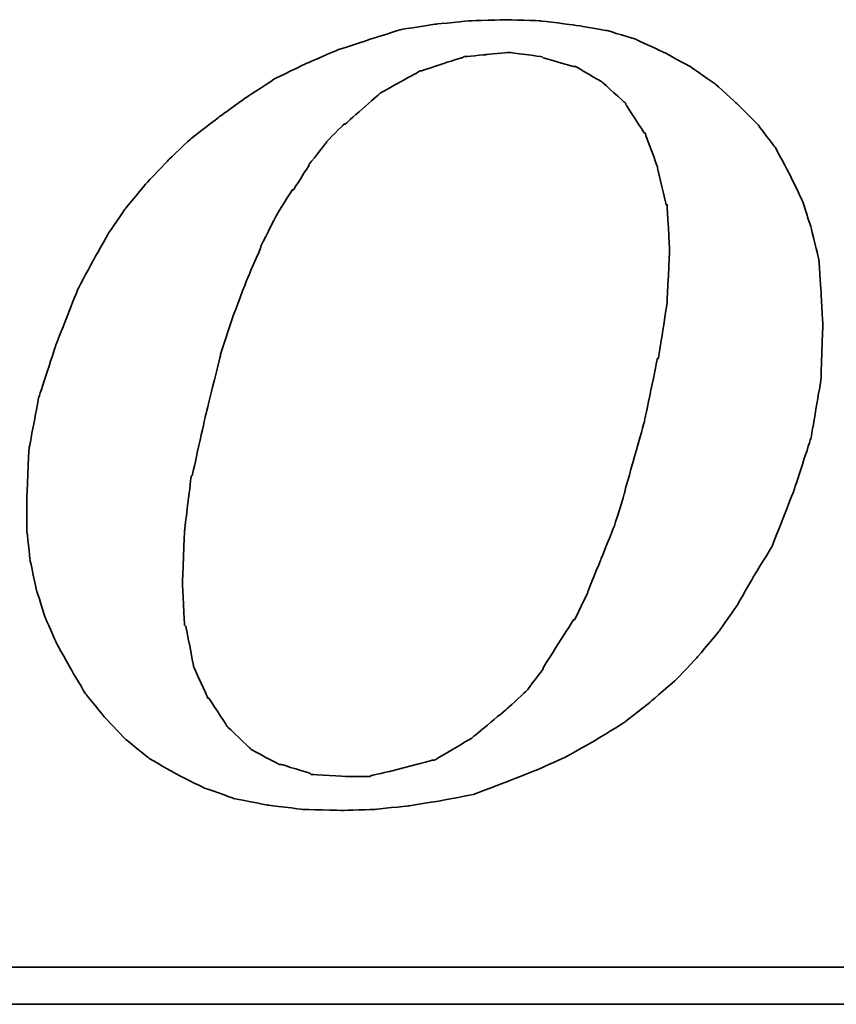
# Model space of a CAD drawing. Header units: millimetres. Extents: x 168 to 651, y 608 to 775.
# Tile 48 of 54: x 565 to 572, y 656 to 664. Entities that reach past the tile are written whole.
import ezdxf

# ---------------------------------------------------------------- set-up
doc = ezdxf.new("R2010")
doc.units = ezdxf.units.MM
doc.layers.add('DIM', color=4, linetype='Continuous')
doc.layers.add('layer 1', color=7, linetype='Continuous')

# ---------------------------------------------------------------- blocks, each defined once
blk = doc.blocks.new('TBI MOTION logo(完整正式版)')
at = {"layer": 'layer 1', "color": 22, "lineweight": 35}
for points, knots in [([(35.79625, -6.98375), (35.79625, -6.98375), (36.23125, -7.43875), (36.23125, -7.43875), (36.23125, -7.43875), (36.23125, -7.43875), (36.75625, -7.87125), (36.75625, -7.87125), (36.75625, -7.87125), (36.75625, -7.87125), (37.33125, -8.20375), (37.33125, -8.20375), (37.33125, -8.20375), (37.33125, -8.20375), (37.95625, -8.51875), (37.95625, -8.51875), (37.95625, -8.51875), (37.95625, -8.51875), (38.62625, -8.75875), (38.62625, -8.75875), (38.62625, -8.75875), (38.62625, -8.75875), (39.37125, -8.90375), (39.37125, -8.90375), (39.37125, -8.90375), (39.37125, -8.90375), (40.14125, -8.99875), (40.14125, -8.99875), (40.14125, -8.99875), (40.14125, -8.99875), (41.02625, -9.02375), (41.02625, -9.02375), (41.02625, -9.02375), (41.02625, -9.02375), (41.74625, -8.99875), (41.74625, -8.99875), (41.74625, -8.99875), (41.74625, -8.99875), (42.46625, -8.92375), (42.46625, -8.92375), (42.46625, -8.92375), (42.46625, -8.92375), (43.21125, -8.80625), (43.21125, -8.80625), (43.21125, -8.80625), (43.21125, -8.80625), (43.93125, -8.66375), (43.93125, -8.66375), (43.93125, -8.66375), (43.93125, -8.66375), (44.62625, -8.39875), (44.62625, -8.39875), (44.62625, -8.39875), (44.62625, -8.39875), (45.29625, -8.13375), (45.29625, -8.13375), (45.29625, -8.13375), (45.29625, -8.13375), (45.94625, -7.84375), (45.94625, -7.84375), (45.94625, -7.84375), (45.94625, -7.84375), (46.61625, -7.46375), (46.61625, -7.46375), (46.61625, -7.46375), (46.61625, -7.46375), (47.24125, -7.07875), (47.24125, -7.07875), (47.24125, -7.07875), (47.24125, -7.07875), (47.81625, -6.62375), (47.81625, -6.62375), (47.81625, -6.62375), (47.81625, -6.62375), (48.36875, -6.14375), (48.36875, -6.14375), (48.36875, -6.14375), (48.36875, -6.14375), (48.84625, -5.64125), (48.84625, -5.64125), (48.84625, -5.64125), (48.84625, -5.64125), (49.32625, -5.06375), (49.32625, -5.06375), (49.32625, -5.06375), (49.32625, -5.06375), (49.71125, -4.51374), (49.71125, -4.51374), (49.71125, -4.51374), (49.71125, -4.51374), (50.09625, -3.83874), (50.09625, -3.83874), (50.09625, -3.83874), (50.09625, -3.83874), (50.48125, -3.21374), (50.48125, -3.21374), (50.48125, -3.21374), (50.48125, -3.21374), (50.96125, -1.99125), (50.96125, -1.99125), (50.96125, -1.99125), (50.96125, -1.99125), (51.34375, -0.81875), (51.34375, -0.81875), (51.34375, -0.81875), (51.34375, -0.81875), (51.56125, 0.45624), (51.56125, 0.45624), (51.56125, 0.45624), (51.56125, 0.45624), (51.60625, 1.67624), (51.60625, 1.67624), (51.60625, 1.67624), (51.60625, 1.67624), (51.56125, 2.44625), (51.56125, 2.44625), (51.56125, 2.44625), (51.56125, 2.44625), (51.51125, 3.14125), (51.51125, 3.14125), (51.51125, 3.14125), (51.51125, 3.14125), (51.34375, 3.81125), (51.34375, 3.81125), (51.34375, 3.81125), (51.34375, 3.81125), (51.15125, 4.41125), (51.15125, 4.41125), (51.15125, 4.41125), (51.15125, 4.41125), (50.86125, 5.01125), (50.86125, 5.01125), (50.86125, 5.01125), (50.86125, 5.01125), (50.55125, 5.58875), (50.55125, 5.58875), (50.55125, 5.58875), (50.55125, 5.58875), (50.16625, 6.09125), (50.16625, 6.09125), (50.16625, 6.09125), (50.16625, 6.09125), (49.71125, 6.54875), (49.71125, 6.54875), (49.71125, 6.54875), (49.71125, 6.54875), (49.23125, 6.98125), (49.23125, 6.98125), (49.23125, 6.98125), (49.23125, 6.98125), (48.67875, 7.36625), (48.67875, 7.36625), (48.67875, 7.36625), (48.67875, 7.36625), (48.10375, 7.67625), (48.10375, 7.67625), (48.10375, 7.67625), (48.10375, 7.67625), (47.48125, 7.96375), (47.48125, 7.96375), (47.48125, 7.96375), (47.48125, 7.96375), (46.85625, 8.15625), (46.85625, 8.15625), (46.85625, 8.15625), (46.85625, 8.15625), (46.13625, 8.27624), (46.13625, 8.27624), (46.13625, 8.27624), (46.13625, 8.27624), (45.39125, 8.37125), (45.39125, 8.37125), (45.39125, 8.37125), (45.39125, 8.37125), (44.62625, 8.39624), (44.62625, 8.39624), (44.62625, 8.39624), (44.62625, 8.39624), (43.83625, 8.37125), (43.83625, 8.37125), (43.83625, 8.37125), (43.83625, 8.37125), (43.09125, 8.30125), (43.09125, 8.30125), (43.09125, 8.30125), (43.09125, 8.30125), (42.32125, 8.18125), (42.32125, 8.18125), (42.32125, 8.18125), (42.32125, 8.18125), (41.62875, 7.96375), (41.62875, 7.96375), (41.62875, 7.96375), (41.62875, 7.96375), (40.90625, 7.72625), (40.90625, 7.72625), (40.90625, 7.72625), (40.90625, 7.72625), (40.23624, 7.43625), (40.23624, 7.43625), (40.23624, 7.43625), (40.23624, 7.43625), (39.54124, 7.10125), (39.54124, 7.10125), (39.54124, 7.10125), (39.54124, 7.10125), (38.91625, 6.69125), (38.91625, 6.69125), (38.91625, 6.69125), (38.91625, 6.69125), (38.31625, 6.26125), (38.31625, 6.26125), (38.31625, 6.26125), (38.31625, 6.26125), (37.69125, 5.78125), (37.69125, 5.78125), (37.69125, 5.78125), (37.69125, 5.78125), (37.18625, 5.30125), (37.18625, 5.30125), (37.18625, 5.30125), (37.18625, 5.30125), (36.70625, 4.79624), (36.70625, 4.79624), (36.70625, 4.79624), (36.70625, 4.79624), (36.23125, 4.22125), (36.23125, 4.22125), (36.23125, 4.22125), (36.23125, 4.22125), (35.87124, 3.69375), (35.87124, 3.69375), (35.87124, 3.69375), (35.87124, 3.69375), (35.53125, 3.09125), (35.53125, 3.09125), (35.53125, 3.09125), (35.53125, 3.09125), (35.19875, 2.47125), (35.19875, 2.47125), (35.19875, 2.47125), (35.19875, 2.47125), (34.71625, 1.24625), (34.71625, 1.24625), (34.71625, 1.24625), (34.71625, 1.24625), (34.33125, 0.06874), (34.33125, 0.06874), (34.33125, 0.06874), (34.33125, 0.06874), (34.11625, -1.07875), (34.11625, -1.07875), (34.11625, -1.07875), (34.11625, -1.07875), (34.07125, -2.15875), (34.07125, -2.15875), (34.07125, -2.15875), (34.07125, -2.15875), (34.07125, -2.85375), (34.07125, -2.85375), (34.07125, -2.85375), (34.07125, -2.85375), (34.14125, -3.50375), (34.14125, -3.50375), (34.14125, -3.50375), (34.14125, -3.50375), (34.28625, -4.17375), (34.28625, -4.17375), (34.28625, -4.17375), (34.28625, -4.17375), (34.47625, -4.77624), (34.47625, -4.77624), (34.47625, -4.77624), (34.47625, -4.77624), (34.71625, -5.32625), (34.71625, -5.32625), (34.71625, -5.32625), (34.71625, -5.32625), (35.05375, -5.92875), (35.05375, -5.92875), (35.05375, -5.92875), (35.05375, -5.92875), (35.36375, -6.45375), (35.36375, -6.45375), (35.36375, -6.45375), (35.36375, -6.45375), (35.79625, -6.98375), (35.79625, -6.98375)], [0, 0, 0, 0, 0.01388889, 0.01388889, 0.01388889, 0.0138889, 0.02777778, 0.02777778, 0.02777778, 0.02777779, 0.04166667, 0.04166667, 0.04166667, 0.04166668, 0.05555556, 0.05555556, 0.05555556, 0.05555557, 0.06944444, 0.06944444, 0.06944444, 0.06944445, 0.08333333, 0.08333333, 0.08333333, 0.08333334, 0.09722222, 0.09722222, 0.09722222, 0.09722223, 0.11111111, 0.11111111, 0.11111111, 0.11111112, 0.125, 0.125, 0.125, 0.12500001, 0.13888889, 0.13888889, 0.13888889, 0.1388889, 0.15277778, 0.15277778, 0.15277778, 0.15277779, 0.16666667, 0.16666667, 0.16666667, 0.16666668, 0.18055556, 0.18055556, 0.18055556, 0.18055557, 0.19444444, 0.19444444, 0.19444444, 0.19444445, 0.20833333, 0.20833333, 0.20833333, 0.20833334, 0.22222222, 0.22222222, 0.22222222, 0.22222223, 0.23611111, 0.23611111, 0.23611111, 0.23611112, 0.25, 0.25, 0.25, 0.25000001, 0.26388889, 0.26388889, 0.26388889, 0.2638889, 0.27777778, 0.27777778, 0.27777778, 0.27777779, 0.29166667, 0.29166667, 0.29166667, 0.29166668, 0.30555556, 0.30555556, 0.30555556, 0.30555557, 0.31944444, 0.31944444, 0.31944444, 0.31944445, 0.33333333, 0.33333333, 0.33333333, 0.33333334, 0.34722222, 0.34722222, 0.34722222, 0.34722223, 0.36111111, 0.36111111, 0.36111111, 0.36111112, 0.375, 0.375, 0.375, 0.37500001, 0.38888889, 0.38888889, 0.38888889, 0.3888889, 0.40277778, 0.40277778, 0.40277778, 0.40277779, 0.41666667, 0.41666667, 0.41666667, 0.41666668, 0.43055556, 0.43055556, 0.43055556, 0.43055557, 0.44444444, 0.44444444, 0.44444444, 0.44444445, 0.45833333, 0.45833333, 0.45833333, 0.45833334, 0.47222222, 0.47222222, 0.47222222, 0.47222223, 0.48611111, 0.48611111, 0.48611111, 0.48611112, 0.5, 0.5, 0.5, 0.50000001, 0.51388889, 0.51388889, 0.51388889, 0.5138889, 0.52777778, 0.52777778, 0.52777778, 0.52777779, 0.54166667, 0.54166667, 0.54166667, 0.54166668, 0.55555556, 0.55555556, 0.55555556, 0.55555557, 0.56944444, 0.56944444, 0.56944444, 0.56944445, 0.58333333, 0.58333333, 0.58333333, 0.58333334, 0.59722222, 0.59722222, 0.59722222, 0.59722223, 0.61111111, 0.61111111, 0.61111111, 0.61111112, 0.625, 0.625, 0.625, 0.62500001, 0.63888889, 0.63888889, 0.63888889, 0.6388889, 0.65277778, 0.65277778, 0.65277778, 0.65277779, 0.66666667, 0.66666667, 0.66666667, 0.66666668, 0.68055556, 0.68055556, 0.68055556, 0.68055557, 0.69444444, 0.69444444, 0.69444444, 0.69444445, 0.70833333, 0.70833333, 0.70833333, 0.70833334, 0.72222222, 0.72222222, 0.72222222, 0.72222223, 0.73611111, 0.73611111, 0.73611111, 0.73611112, 0.75, 0.75, 0.75, 0.75000001, 0.76388889, 0.76388889, 0.76388889, 0.7638889, 0.77777778, 0.77777778, 0.77777778, 0.77777779, 0.79166667, 0.79166667, 0.79166667, 0.79166668, 0.80555556, 0.80555556, 0.80555556, 0.80555557, 0.81944444, 0.81944444, 0.81944444, 0.81944445, 0.83333333, 0.83333333, 0.83333333, 0.83333334, 0.84722222, 0.84722222, 0.84722222, 0.84722223, 0.86111111, 0.86111111, 0.86111111, 0.86111112, 0.875, 0.875, 0.875, 0.87500001, 0.88888889, 0.88888889, 0.88888889, 0.8888889, 0.90277778, 0.90277778, 0.90277778, 0.90277779, 0.91666667, 0.91666667, 0.91666667, 0.91666668, 0.93055556, 0.93055556, 0.93055556, 0.93055557, 0.94444444, 0.94444444, 0.94444444, 0.94444445, 0.95833333, 0.95833333, 0.95833333, 0.95833334, 0.97222222, 0.97222222, 0.97222222, 0.97222223, 0.98611111, 0.98611111, 0.98611111, 0.98611112, 1, 1, 1, 1]), ([(38.33875, 1.03124), (38.33875, 1.03124), (38.62625, 1.89625), (38.62625, 1.89625), (38.62625, 1.89625), (38.62625, 1.89625), (38.91625, 2.66375), (38.91625, 2.66375), (38.91625, 2.66375), (38.91625, 2.66375), (39.22625, 3.38125), (39.22625, 3.38125), (39.22625, 3.38125), (39.22625, 3.38125), (39.22625, 3.40624), (39.22625, 3.40624), (39.22625, 3.40624), (39.22625, 3.40624), (39.56124, 4.07624), (39.56124, 4.07624), (39.56124, 4.07624), (39.56124, 4.07624), (39.92125, 4.65125), (39.92125, 4.65125), (39.92125, 4.65125), (39.92125, 4.65125), (39.94625, 4.65125), (39.94625, 4.65125), (39.94625, 4.65125), (39.94625, 4.65125), (40.28125, 5.17875), (40.28125, 5.17875), (40.28125, 5.17875), (40.28125, 5.17875), (40.28125, 5.20375), (40.28125, 5.20375), (40.28125, 5.20375), (40.28125, 5.20375), (40.66875, 5.68625), (40.66875, 5.68625), (40.66875, 5.68625), (40.66875, 5.68625), (40.66875, 5.70625), (40.66875, 5.70625), (40.66875, 5.70625), (40.66875, 5.70625), (41.05124, 6.09125), (41.05124, 6.09125), (41.05124, 6.09125), (41.05124, 6.09125), (41.07625, 6.09125), (41.07625, 6.09125), (41.07625, 6.09125), (41.07625, 6.09125), (41.84125, 6.76625), (41.84125, 6.76625), (41.84125, 6.76625), (41.84125, 6.76625), (41.86625, 6.78625), (41.86625, 6.78625), (41.86625, 6.78625), (41.86625, 6.78625), (42.73125, 7.26624), (42.73125, 7.26624), (42.73125, 7.26624), (42.73125, 7.26624), (42.75625, 7.26624), (42.75625, 7.26624), (42.75625, 7.26624), (42.75625, 7.26624), (43.18625, 7.41125), (43.18625, 7.41125), (43.18625, 7.41125), (43.18625, 7.41125), (43.64125, 7.55625), (43.64125, 7.55625), (43.64125, 7.55625), (43.64125, 7.55625), (43.66625, 7.55625), (43.66625, 7.55625), (43.66625, 7.55625), (43.66625, 7.55625), (43.69125, 7.58124), (43.69125, 7.58124), (43.69125, 7.58124), (43.69125, 7.58124), (44.19125, 7.62625), (44.19125, 7.62625), (44.19125, 7.62625), (44.19125, 7.62625), (44.67125, 7.67625), (44.67125, 7.67625), (44.67125, 7.67625), (44.67125, 7.67625), (44.69625, 7.67625), (44.69625, 7.67625), (44.69625, 7.67625), (44.69625, 7.67625), (45.41875, 7.58124), (45.41875, 7.58124), (45.41875, 7.58124), (45.41875, 7.58124), (45.44125, 7.55625), (45.44125, 7.55625), (45.44125, 7.55625), (45.44125, 7.55625), (46.11125, 7.36625), (46.11125, 7.36625), (46.11125, 7.36625), (46.11125, 7.36625), (46.13625, 7.36625), (46.13625, 7.36625), (46.13625, 7.36625), (46.13625, 7.36625), (46.15875, 7.36625), (46.15875, 7.36625), (46.15875, 7.36625), (46.15875, 7.36625), (46.73625, 7.02624), (46.73625, 7.02624), (46.73625, 7.02624), (46.73625, 7.02624), (46.76125, 7.00624), (46.76125, 7.00624), (46.76125, 7.00624), (46.76125, 7.00624), (47.24125, 6.57124), (47.24125, 6.57124), (47.24125, 6.57124), (47.24125, 6.57124), (47.26625, 6.54875), (47.26625, 6.54875), (47.26625, 6.54875), (47.26625, 6.54875), (47.26625, 6.52375), (47.26625, 6.52375), (47.26625, 6.52375), (47.26625, 6.52375), (47.67375, 5.89875), (47.67375, 5.89875), (47.67375, 5.89875), (47.67375, 5.89875), (47.69625, 5.89875), (47.69625, 5.89875), (47.69625, 5.89875), (47.69625, 5.89875), (47.69625, 5.87625), (47.69625, 5.87625), (47.69625, 5.87625), (47.69625, 5.87625), (47.96125, 5.15625), (47.96125, 5.15625), (47.96125, 5.15625), (47.96125, 5.15625), (47.96125, 5.13125), (47.96125, 5.13125), (47.96125, 5.13125), (47.96125, 5.13125), (48.15125, 4.31875), (48.15125, 4.31875), (48.15125, 4.31875), (48.15125, 4.31875), (48.17625, 4.31875), (48.17625, 4.31875), (48.17625, 4.31875), (48.17625, 4.31875), (48.17625, 4.29125), (48.17625, 4.29125), (48.17625, 4.29125), (48.17625, 4.29125), (48.22625, 3.33125), (48.22625, 3.33125), (48.22625, 3.33125), (48.22625, 3.33125), (48.22625, 3.30875), (48.22625, 3.30875), (48.22625, 3.30875), (48.22625, 3.30875), (48.17625, 2.20624), (48.17625, 2.20624), (48.17625, 2.20624), (48.17625, 2.20624), (48.17625, 2.18124), (48.17625, 2.18124), (48.17625, 2.18124), (48.17625, 2.18124), (47.98375, 0.93624), (47.98375, 0.93624), (47.98375, 0.93624), (47.98375, 0.93624), (47.96125, 0.93624), (47.96125, 0.93624), (47.96125, 0.93624), (47.96125, 0.93624), (47.67375, -0.45874), (47.67375, -0.45874), (47.67375, -0.45874), (47.67375, -0.45874), (47.24125, -1.99125), (47.24125, -1.99125), (47.24125, -1.99125), (47.24125, -1.99125), (47.24125, -2.01874), (47.24125, -2.01874), (47.24125, -2.01874), (47.24125, -2.01874), (47.00125, -2.78375), (47.00125, -2.78375), (47.00125, -2.78375), (47.00125, -2.78375), (46.71125, -3.50375), (46.71125, -3.50375), (46.71125, -3.50375), (46.71125, -3.50375), (46.42625, -4.19875), (46.42625, -4.19875), (46.42625, -4.19875), (46.42625, -4.19875), (46.42625, -4.22375), (46.42625, -4.22375), (46.42625, -4.22375), (46.42625, -4.22375), (46.13625, -4.82374), (46.13625, -4.82374), (46.13625, -4.82374), (46.13625, -4.82374), (46.11125, -4.82374), (46.11125, -4.82374), (46.11125, -4.82374), (46.11125, -4.82374), (45.77625, -5.35125), (45.77625, -5.35125), (45.77625, -5.35125), (45.77625, -5.35125), (45.44125, -5.87875), (45.44125, -5.87875), (45.44125, -5.87875), (45.44125, -5.87875), (45.44125, -5.90375), (45.44125, -5.90375), (45.44125, -5.90375), (45.44125, -5.90375), (45.10625, -6.35875), (45.10625, -6.35875), (45.10625, -6.35875), (45.10625, -6.35875), (45.08125, -6.38375), (45.08125, -6.38375), (45.08125, -6.38375), (45.08125, -6.38375), (44.69625, -6.74375), (44.69625, -6.74375), (44.69625, -6.74375), (44.69625, -6.74375), (43.88375, -7.41625), (43.88375, -7.41625), (43.88375, -7.41625), (43.88375, -7.41625), (43.85625, -7.43875), (43.85625, -7.43875), (43.85625, -7.43875), (43.85625, -7.43875), (43.04125, -7.91875), (43.04125, -7.91875), (43.04125, -7.91875), (43.04125, -7.91875), (43.01625, -7.91875), (43.01625, -7.91875), (43.01625, -7.91875), (43.01625, -7.91875), (42.99625, -7.91875), (42.99625, -7.91875), (42.99625, -7.91875), (42.99625, -7.91875), (42.08125, -8.15875), (42.08125, -8.15875), (42.08125, -8.15875), (42.08125, -8.15875), (41.65125, -8.25625), (41.65125, -8.25625), (41.65125, -8.25625), (41.65125, -8.25625), (41.62875, -8.27875), (41.62875, -8.27875), (41.62875, -8.27875), (41.62875, -8.27875), (41.60125, -8.27875), (41.60125, -8.27875), (41.60125, -8.27875), (41.60125, -8.27875), (41.12125, -8.27875), (41.12125, -8.27875), (41.12125, -8.27875), (41.12125, -8.27875), (40.35624, -8.23125), (40.35624, -8.23125), (40.35624, -8.23125), (40.35624, -8.23125), (40.33125, -8.23125), (40.33125, -8.23125), (40.33125, -8.23125), (40.33125, -8.23125), (40.30625, -8.20375), (40.30625, -8.20375), (40.30625, -8.20375), (40.30625, -8.20375), (39.68375, -8.01375), (39.68375, -8.01375), (39.68375, -8.01375), (39.68375, -8.01375), (39.66124, -8.01375), (39.66124, -8.01375), (39.66124, -8.01375), (39.66124, -8.01375), (39.63625, -8.01375), (39.63625, -8.01375), (39.63625, -8.01375), (39.63625, -8.01375), (39.01125, -7.67875), (39.01125, -7.67875), (39.01125, -7.67875), (39.01125, -7.67875), (38.98875, -7.65375), (38.98875, -7.65375), (38.98875, -7.65375), (38.98875, -7.65375), (38.48625, -7.17375), (38.48625, -7.17375), (38.48625, -7.17375), (38.48625, -7.17375), (38.45875, -7.14875), (38.45875, -7.14875), (38.45875, -7.14875), (38.45875, -7.14875), (38.45875, -7.12875), (38.45875, -7.12875), (38.45875, -7.12875), (38.45875, -7.12875), (38.07625, -6.54875), (38.07625, -6.54875), (38.07625, -6.54875), (38.07625, -6.54875), (38.05125, -6.54875), (38.05125, -6.54875), (38.05125, -6.54875), (38.05125, -6.54875), (38.05125, -6.52875), (38.05125, -6.52875), (38.05125, -6.52875), (38.05125, -6.52875), (37.74125, -5.85375), (37.74125, -5.85375), (37.74125, -5.85375), (37.74125, -5.85375), (37.74125, -5.82875), (37.74125, -5.82875), (37.74125, -5.82875), (37.74125, -5.82875), (37.57375, -4.96875), (37.57375, -4.96875), (37.57375, -4.96875), (37.57375, -4.96875), (37.54625, -4.94375), (37.54625, -4.94375), (37.54625, -4.94375), (37.54625, -4.94375), (37.50125, -4.03375), (37.50125, -4.03375), (37.50125, -4.03375), (37.50125, -4.03375), (37.50125, -4.00875), (37.50125, -4.00875), (37.50125, -4.00875), (37.50125, -4.00875), (37.54625, -2.85375), (37.54625, -2.85375), (37.54625, -2.85375), (37.54625, -2.85375), (37.69125, -1.65875), (37.69125, -1.65875), (37.69125, -1.65875), (37.69125, -1.65875), (37.71624, -1.63375), (37.71624, -1.63375), (37.71624, -1.63375), (37.71624, -1.63375), (38.00375, -0.33875), (38.00375, -0.33875), (38.00375, -0.33875), (38.00375, -0.33875), (38.33875, 1.00624), (38.33875, 1.00624), (38.33875, 1.00624), (38.33875, 1.00624), (38.33875, 1.03124), (38.33875, 1.03124)], [0, 0, 0, 0, 0.01010101, 0.01010101, 0.01010101, 0.01010102, 0.02020202, 0.02020202, 0.02020202, 0.02020203, 0.03030303, 0.03030303, 0.03030303, 0.03030304, 0.04040404, 0.04040404, 0.04040404, 0.04040405, 0.05050505, 0.05050505, 0.05050505, 0.05050506, 0.06060606, 0.06060606, 0.06060606, 0.06060607, 0.07070707, 0.07070707, 0.07070707, 0.07070708, 0.08080808, 0.08080808, 0.08080808, 0.08080809, 0.09090909, 0.09090909, 0.09090909, 0.0909091, 0.1010101, 0.1010101, 0.1010101, 0.10101011, 0.11111111, 0.11111111, 0.11111111, 0.11111112, 0.12121212, 0.12121212, 0.12121212, 0.12121213, 0.13131313, 0.13131313, 0.13131313, 0.13131314, 0.14141414, 0.14141414, 0.14141414, 0.14141415, 0.15151515, 0.15151515, 0.15151515, 0.15151516, 0.16161616, 0.16161616, 0.16161616, 0.16161617, 0.17171717, 0.17171717, 0.17171717, 0.17171718, 0.18181818, 0.18181818, 0.18181818, 0.18181819, 0.19191919, 0.19191919, 0.19191919, 0.1919192, 0.2020202, 0.2020202, 0.2020202, 0.20202021, 0.21212121, 0.21212121, 0.21212121, 0.21212122, 0.22222222, 0.22222222, 0.22222222, 0.22222223, 0.23232323, 0.23232323, 0.23232323, 0.23232324, 0.24242424, 0.24242424, 0.24242424, 0.24242425, 0.25252525, 0.25252525, 0.25252525, 0.25252526, 0.26262626, 0.26262626, 0.26262626, 0.26262627, 0.27272727, 0.27272727, 0.27272727, 0.27272728, 0.28282828, 0.28282828, 0.28282828, 0.28282829, 0.29292929, 0.29292929, 0.29292929, 0.2929293, 0.3030303, 0.3030303, 0.3030303, 0.30303031, 0.31313131, 0.31313131, 0.31313131, 0.31313132, 0.32323232, 0.32323232, 0.32323232, 0.32323233, 0.33333333, 0.33333333, 0.33333333, 0.33333334, 0.34343434, 0.34343434, 0.34343434, 0.34343435, 0.35353535, 0.35353535, 0.35353535, 0.35353536, 0.36363636, 0.36363636, 0.36363636, 0.36363637, 0.37373737, 0.37373737, 0.37373737, 0.37373738, 0.38383838, 0.38383838, 0.38383838, 0.38383839, 0.39393939, 0.39393939, 0.39393939, 0.3939394, 0.4040404, 0.4040404, 0.4040404, 0.40404041, 0.41414141, 0.41414141, 0.41414141, 0.41414142, 0.42424242, 0.42424242, 0.42424242, 0.42424243, 0.43434343, 0.43434343, 0.43434343, 0.43434344, 0.44444444, 0.44444444, 0.44444444, 0.44444445, 0.45454545, 0.45454545, 0.45454545, 0.45454546, 0.46464646, 0.46464646, 0.46464646, 0.46464647, 0.47474747, 0.47474747, 0.47474747, 0.47474748, 0.48484848, 0.48484848, 0.48484848, 0.48484849, 0.49494949, 0.49494949, 0.49494949, 0.4949495, 0.50505051, 0.50505051, 0.50505051, 0.50505052, 0.51515152, 0.51515152, 0.51515152, 0.51515153, 0.52525253, 0.52525253, 0.52525253, 0.52525254, 0.53535354, 0.53535354, 0.53535354, 0.53535355, 0.54545455, 0.54545455, 0.54545455, 0.54545456, 0.55555556, 0.55555556, 0.55555556, 0.55555557, 0.56565657, 0.56565657, 0.56565657, 0.56565658, 0.57575758, 0.57575758, 0.57575758, 0.57575759, 0.58585859, 0.58585859, 0.58585859, 0.5858586, 0.5959596, 0.5959596, 0.5959596, 0.59595961, 0.60606061, 0.60606061, 0.60606061, 0.60606062, 0.61616162, 0.61616162, 0.61616162, 0.61616163, 0.62626263, 0.62626263, 0.62626263, 0.62626264, 0.63636364, 0.63636364, 0.63636364, 0.63636365, 0.64646465, 0.64646465, 0.64646465, 0.64646466, 0.65656566, 0.65656566, 0.65656566, 0.65656567, 0.66666667, 0.66666667, 0.66666667, 0.66666668, 0.67676768, 0.67676768, 0.67676768, 0.67676769, 0.68686869, 0.68686869, 0.68686869, 0.6868687, 0.6969697, 0.6969697, 0.6969697, 0.69696971, 0.70707071, 0.70707071, 0.70707071, 0.70707072, 0.71717172, 0.71717172, 0.71717172, 0.71717173, 0.72727273, 0.72727273, 0.72727273, 0.72727274, 0.73737374, 0.73737374, 0.73737374, 0.73737375, 0.74747475, 0.74747475, 0.74747475, 0.74747476, 0.75757576, 0.75757576, 0.75757576, 0.75757577, 0.76767677, 0.76767677, 0.76767677, 0.76767678, 0.77777778, 0.77777778, 0.77777778, 0.77777779, 0.78787879, 0.78787879, 0.78787879, 0.7878788, 0.7979798, 0.7979798, 0.7979798, 0.79797981, 0.80808081, 0.80808081, 0.80808081, 0.80808082, 0.81818182, 0.81818182, 0.81818182, 0.81818183, 0.82828283, 0.82828283, 0.82828283, 0.82828284, 0.83838384, 0.83838384, 0.83838384, 0.83838385, 0.84848485, 0.84848485, 0.84848485, 0.84848486, 0.85858586, 0.85858586, 0.85858586, 0.85858587, 0.86868687, 0.86868687, 0.86868687, 0.86868688, 0.87878788, 0.87878788, 0.87878788, 0.87878789, 0.88888889, 0.88888889, 0.88888889, 0.8888889, 0.8989899, 0.8989899, 0.8989899, 0.89898991, 0.90909091, 0.90909091, 0.90909091, 0.90909092, 0.91919192, 0.91919192, 0.91919192, 0.91919193, 0.92929293, 0.92929293, 0.92929293, 0.92929294, 0.93939394, 0.93939394, 0.93939394, 0.93939395, 0.94949495, 0.94949495, 0.94949495, 0.94949496, 0.95959596, 0.95959596, 0.95959596, 0.95959597, 0.96969697, 0.96969697, 0.96969697, 0.96969698, 0.97979798, 0.97979798, 0.97979798, 0.97979799, 0.98989899, 0.98989899, 0.98989899, 0.989899, 1, 1, 1, 1]), ([(75.90875, -9.47875), (75.90875, -9.47875), (75.90875, -12.28625), (75.90875, -12.28625), (75.90875, -12.28625), (75.90875, -12.28625), (75.90875, -12.47875), (75.90875, -12.47875), (75.90875, -12.47875), (75.90875, -12.47875), (75.71625, -12.47875), (75.71625, -12.47875), (75.71625, -12.47875), (75.71625, -12.47875), (-88.32875, -12.47875), (-88.32875, -12.47875), (-88.32875, -12.47875), (-88.32875, -12.47875), (-88.32875, -13.29375), (-88.32875, -13.29375), (-88.32875, -13.29375), (-88.32875, -13.29375), (82.89125, -13.29375), (82.89125, -13.29375), (82.89125, -13.29375), (82.89125, -13.29375), (75.90875, -9.47875), (75.90875, -9.47875)], [0, 0, 0, 0, 0.14285714, 0.14285714, 0.14285714, 0.14285715, 0.28571429, 0.28571429, 0.28571429, 0.2857143, 0.42857143, 0.42857143, 0.42857143, 0.42857144, 0.57142857, 0.57142857, 0.57142857, 0.57142858, 0.71428571, 0.71428571, 0.71428571, 0.71428572, 0.85714286, 0.85714286, 0.85714286, 0.85714287, 1, 1, 1, 1])]:
    blk.add_open_spline(points, degree=3, knots=knots, dxfattribs=at)

msp = doc.modelspace()

# ---------------------------------------------------------------- block references
at = {"layer": 'DIM', "color": 7, "xscale": 0.3705098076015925, "yscale": 0.3705098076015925, "zscale": 0.3705098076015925}
msp.add_blockref('TBI MOTION logo(完整正式版)', (552.565, 660.9565), dxfattribs=at)

doc.saveas('drawing.dxf')
